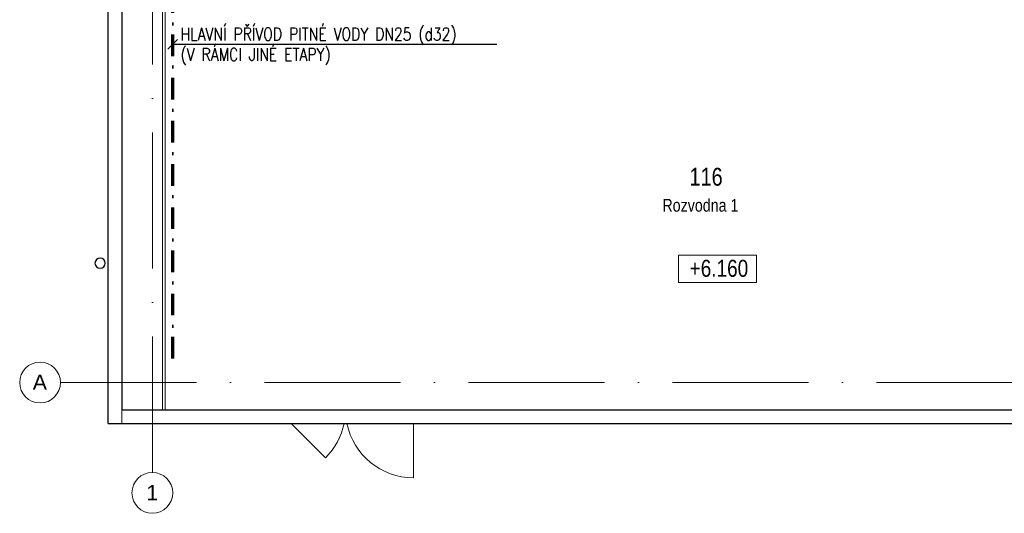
# Model space of a CAD drawing. Header units: millimetres. Extents: x -34728 to 839610, y -480656 to 464976.
# Tile 22 of 69: x 51856 to 66333, y 27863 to 35121. Entities that reach past the tile are written whole.
import ezdxf

# ---------------------------------------------------------------- set-up
doc = ezdxf.new("R2010")
doc.units = ezdxf.units.MM
for name, pattern in [('ČERCHOVANÁ', [25.4, 12.7, -6.35, 0, -6.35]), ('Čerchovaná 20mm', [3000, 2000, -500, 0, -500]), ('Čerchovaná 3mm', [500, 300, -100, 0, -100]), ('ČERCHOVANÁ2', [12.7, 6.35, -3.175, 0, -3.175])]:
    doc.linetypes.add(name, pattern=pattern)
doc.layers.get('0').update_dxf_attribs({"color": 9})
for name, color, linetype, lineweight in [('CA_DVERE18', 9, 'Continuous', 9), ('CA_DVERE_NEVHRA1', 9, 'Čerchovaná 3mm', 13), ('CA_KOTY', 9, 'Continuous', 9), ('CA_OSY', 9, 'ČERCHOVANÁ', 9), ('CA_PODLAHA25', 9, 'Continuous', 13), ('CA_POHHRA25', 9, 'Continuous', 13), ('CA_REZY', 9, 'Continuous', 25), ('CA_TEXT25', 9, 'Continuous', 9), ('CA_TEXT35', 9, 'Continuous', 9), ('TEXT25', 3, 'Continuous', 25), ('z-svoda', 160, 'ČERCHOVANÁ2', 70)]:
    doc.layers.add(name, color=color, linetype=linetype, lineweight=lineweight)
doc.styles.add('Arial_1', font='arial.ttf', dxfattribs={"height": 450})
doc.styles.add('Arial_3', font='arial.ttf', dxfattribs={"width": 0.8, "height": 250})
doc.styles.add('Arial_4', font='arial.ttf', dxfattribs={"width": 0.8, "height": 350})
doc.styles.add('ROMANS', font='romans', dxfattribs={"width": 0.8})

# ---------------------------------------------------------------- blocks, each defined once
blk = doc.blocks.new('CZ-Dveře_otočné_dvoukřídlé_OCZ typ2 - CZ-Dveře_otočné_dvoukřídlé_2x3_5-2140954-PŮDORYS _6_160  _ vestvek V1')
at = {"layer": 'CA_DVERE18'}
for p, q in [((-800, -100), (-293, -607)), ((1000, -100), (1000, -900))]:
    blk.add_line(p, q, dxfattribs=at)
for centre, start, end in [((-1000, 100), 315, 348.4386), ((1000, 100), 191.5614, 270)]:
    blk.add_arc(centre, 1000, start, end, dxfattribs=at)
blk = doc.blocks.new('Osnova - Bublina osnovy 12mm-4850-PŮDORYS _6_160  _ vestvek V1')
at = {"layer": 'CA_TEXT35'}
blk.add_circle((0, 0), 6, dxfattribs=at)
blk = doc.blocks.new('Výškové kóty - Obdélník kolem výškové kóty-410351-PŮDORYS _6_160  _ vestvek V1')
at = {"layer": 'CA_KOTY'}
for p, q in [((6.6, 4.06), (-4.9, 4.06)), ((-4.9, 0), (-4.9, 4.06)), ((-4.9, 4.06), (6.6, 4.06)), ((6.6, 4.06), (6.6, 0)), ((6.6, 0), (-4.9, 0))]:
    blk.add_line(p, q, dxfattribs=at)
blk = doc.blocks.new('A$C06b9d8cb')
at = {"layer": 'CA_OSY', "linetype": 'Čerchovaná 20mm'}
for p, q in [((0, -1322), (0, 17258)), ((-1351, 0), (19234, 0))]:
    blk.add_line(p, q, dxfattribs=at)
at = {"layer": 'CA_PODLAHA25'}
blk.add_line((150, -400), (150, 11618), dxfattribs=at)
at = {"layer": 'CA_POHHRA25'}
for p, q in [((190, 7020), (190, -400)), ((-450, -600), (-450, -400))]:
    blk.add_line(p, q, dxfattribs=at)
at = {"layer": 'CA_REZY'}
for p, q in [((-450, 7020), (-450, -400)), ((-650, -600), (-650, 6142)), ((-450, -400), (15995, -400)), ((-650, -600), (19011, -600))]:
    blk.add_line(p, q, dxfattribs=at)
for start, end in [(90, 180), (180, 0), (0, 90)]:
    blk.add_arc((-769, 1756), 75, start, end, dxfattribs=at)
at = {"layer": 'CA_DVERE_NEVHRA1'}
blk.add_blockref('CZ-Dveře_otočné_dvoukřídlé_OCZ typ2 - CZ-Dveře_otočné_dvoukřídlé_2x3_5-2140954-PŮDORYS _6_160  _ vestvek V1', (2840, -500), dxfattribs=at)
at = {"layer": 'CA_KOTY', "xscale": 99.99999999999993, "yscale": 99.99999999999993, "zscale": 99.99999999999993}
blk.add_blockref('Výškové kóty - Obdélník kolem výškové kóty-410351-PŮDORYS _6_160  _ vestvek V1', (8224, 1469), dxfattribs=at)
at = {"layer": 'CA_TEXT35', "xscale": 49.99999999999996, "yscale": 49.99999999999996, "zscale": 49.99999999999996, "rotation": 270}
blk.add_blockref('Osnova - Bublina osnovy 12mm-4850-PŮDORYS _6_160  _ vestvek V1', (-1651, 0), dxfattribs=at)
at = {"layer": 'CA_TEXT35', "xscale": 49.99999999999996, "yscale": 49.99999999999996, "zscale": 49.99999999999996}
blk.add_blockref('Osnova - Bublina osnovy 12mm-4850-PŮDORYS _6_160  _ vestvek V1', (0, -1622), dxfattribs=at)
at = {"layer": 'CA_KOTY', "insert": (7899, 1805), "char_height": 250, "width": 1019.23, "attachment_point": 1, "line_spacing_factor": 0.941778, "style": 'Arial_3'}
blk.add_mtext('+6.160', dxfattribs=at)
at = {"layer": 'CA_TEXT25', "attachment_point": 1}
for s, insert, char_height, width, style in [('116', (7896, 3157), 262.5, 606.08, 'Arial_4'), ('Rozvodna 1', (7499, 2700), 187.5, 1702.78, 'Arial_3')]:
    blk.add_mtext(s, dxfattribs=dict(at, insert=insert, char_height=char_height, width=width, style=style))
at = {"layer": 'CA_TEXT35', "char_height": 225, "attachment_point": 1, "style": 'Arial_1', "bg_fill": 3, "box_fill_scale": 1.25, "bg_fill_color": 256, "bg_fill_true_color": 13158600, "bg_fill_transparency": 0}
for s, insert, width in [('\\fArial|b0|i0|c238|p34|;A', (-1759, 118), 256.54), ('\\fArial|b0|i0|c238|p34|;1', (-89, -1506), 212.45)]:
    blk.add_mtext(s, dxfattribs=dict(at, insert=insert, width=width))

msp = doc.modelspace()

# ---------------------------------------------------------------- linework, layer by layer
at = {"layer": 'TEXT25', "color": 30, "lineweight": 25, "true_color": 0xf8991e}
for p, q in [((54036.27, 34689.72), (54177.69, 34831.14)), ((54106.98, 34760.43), (58871.57, 34760.43))]:
    msp.add_line(p, q, dxfattribs=at)
at = {"layer": 'z-svoda', "color": 30, "ltscale": 50, "true_color": 0xf8991e, "transparency": 33554687}
msp.add_line((54106.98, 30138.98), (54106.98, 37035.72), dxfattribs=at)

# ---------------------------------------------------------------- texts
at = {"layer": 'TEXT25', "color": 30, "lineweight": 25, "true_color": 0xf8991e, "style": 'ROMANS', "width": 0.8}
for s, p in [('HLAVNÍ PŘÍVOD PITNÉ VODY DN25 (d32)', (54221.84, 34815.16)), ('(V RÁMCI JINÉ ETAPY)', (54221.84, 34515.16))]:
    msp.add_text(s, height=187.5, dxfattribs=at).set_placement(p)

# ---------------------------------------------------------------- next in the draw order: block references
at = {"color": 220, "lineweight": 35}
msp.add_blockref('A$C06b9d8cb', (53807.03, 29785.72), dxfattribs=at)

doc.saveas('drawing.dxf')
